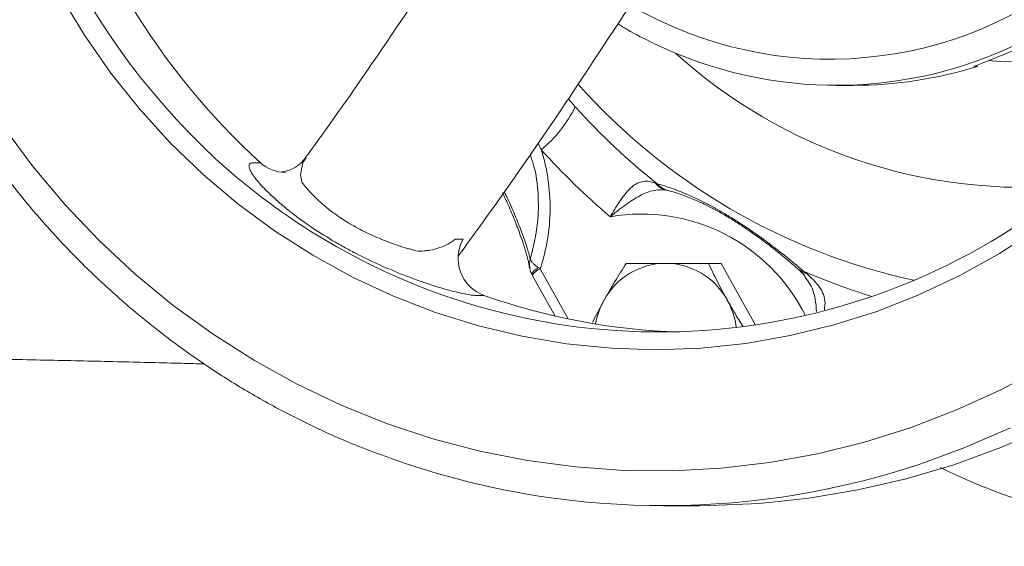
# Model space of a CAD drawing. Header units: millimetres. Extents: x -27 to 453, y 47 to 338.
# Tile 2 of 20: x 32 to 145, y 87 to 148. Entities that reach past the tile are written whole.
import ezdxf

# ---------------------------------------------------------------- set-up
doc = ezdxf.new("R2010")
doc.units = ezdxf.units.MM

msp = doc.modelspace()

# ---------------------------------------------------------------- linework, layer by layer
at = {"color": 7, "linetype": 'Continuous', "lineweight": 15}
for p, q in [((142.17, 142.7), (141.75, 142.7)), ((125.88, 140.5), (127.81, 140.5)), ((112.59, 119.96), (111.13, 119.96)), ((116.57, 112.84), (112.59, 119.96)), ((90.76, 118.7), (90.82, 118.6)), ((90.81, 118.6), (93.44, 113.88)), ((97.77, 113.18), (99.09, 115.71)), ((105.95, 92), (110.09, 92))]:
    msp.add_line(p, q, dxfattribs=at)
at = {"color": 8, "linetype": 'Continuous', "lineweight": 15}
for p, q in [((94.97, 138.95), (95.77, 138.01)), ((91.84, 133.06), (91.47, 133.84)), ((91.73, 119.33), (94.95, 113.55))]:
    msp.add_line(p, q, dxfattribs=at)
at = {"color": 7, "linetype": 'Continuous', "lineweight": 15, "flags": 128}
for points in [[(65.48, 120.89), (61.07, 123.71), (56.85, 126.82), (52.84, 130.22), (49.05, 133.88), (45.49, 137.78), (42.2, 141.92), (39.17, 146.28), (36.42, 150.83), (33.96, 155.55), (31.81, 160.43), (29.97, 165.45), (28.46, 170.58), (27.27, 175.81), (26.41, 181.1), (25.89, 186.44), (25.71, 191.8), (25.86, 197.16), (26.36, 202.5), (27.19, 207.8), (28.35, 213.03), (29.85, 218.17)], [(149.85, 108.03), (144.87, 105.38), (139.75, 103.04), (134.5, 101.02), (129.14, 99.34), (123.69, 97.99), (118.17, 96.99), (112.61, 96.33), (107.01, 96.03), (101.41, 96.07), (95.82, 96.47), (90.27, 97.21), (84.76, 98.3), (79.34, 99.73), (74, 101.49), (68.78, 103.59), (63.69, 106.01), (58.75, 108.75), (53.98, 111.78), (49.39, 115.11), (45.01, 118.72), (40.84, 122.6), (36.91, 126.73), (33.23, 131.1), (29.81, 135.7)], [(106.71, 128.31), (106.51, 128.35), (106.49, 128.35)], [(149.08, 123.94), (144.69, 121.09), (140.12, 118.55), (135.41, 116.32), (130.56, 114.42), (125.6, 112.85), (120.56, 111.62), (115.45, 110.73), (110.29, 110.19), (105.11, 110), (99.93, 110.17), (94.77, 110.68), (89.65, 111.54), (84.6, 112.75), (79.64, 114.29), (74.78, 116.17), (70.06, 118.37), (65.48, 120.89)], [(150.12, 101), (144.84, 98.7), (139.44, 96.73), (133.94, 95.1), (128.35, 93.81), (122.7, 92.86), (117, 92.26), (111.28, 92.01), (110.09, 92)]]:
    msp.add_lwpolyline(points, dxfattribs=at)
at = {"color": 8, "linetype": 'Continuous', "lineweight": 15, "flags": 128}
for points in [[(64.73, 132.14), (64.35, 131.6), (64.07, 130.19), (64.22, 129.32), (64.22, 129.32), (64.22, 129.32)], [(145.98, 101), (140.7, 98.7), (135.3, 96.73), (134.54, 96.49)]]:
    msp.add_lwpolyline(points, dxfattribs=at)
at = {"color": 8, "linetype": 'Continuous', "lineweight": 15}
for centre, radius, start, end in [((109.83, 192), 81.74, 132.2515, 227.1882), ((125.12, 189.13), 45.61, 239.6515, 310.5632), ((147.06, 188.91), 45.7, 265.4028, 293.7199), ((147.47, 188.52), 59.79, 227.8253, 275.3507), ((150.23, 188.84), 72.49, 221.6505, 257.7191), ((106.8, 130.61), 2.27, 218.1743, 257.2074), ((107.06, 130.62), 2.34, 220.3843, 255.7722), ((103.43, 104.59), 21.06, 26.3455, 99.9286), ((92.06, 118.16), 1.41, 112.5265, 157.766), ((92.39, 117.55), 1.9, 110.3478, 146.449), ((122.16, 120.13), 1.08, 228.7102, 266.8135), ((122.42, 119.85), 1.04, 228.3079, 270.1243), ((151.77, 187.56), 74.66, 246.5858, 253.0345)]:
    msp.add_arc(centre, radius, start, end, dxfattribs=at)
at = {"color": 7, "linetype": 'Continuous', "lineweight": 15}
for centre, radius, start, end in [((114.56, 192.01), 81.79, 161.6484, 227.6516), ((125.88, 188.76), 48.25, 244.1447, 296.7298), ((127.8, 188.68), 48.18, 270.0097, 287.3581), ((81.86, 145), 15.56, 309.9103, 333.3207), ((153.22, 189.85), 77.38, 222.0567, 231.7181), ((154.68, 189.77), 84.64, 222.0623, 229.5764), ((106.57, 189.21), 77.48, 227.5529, 239.2527), ((61.35, 134.54), 4.08, 278.4749, 324.8628), ((62.32, 134.72), 4.26, 227.8562, 270.0837), ((105.46, 187.31), 75.27, 239.2415, 310.8231), ((86.8, 120.53), 4.55, 150.5733, 249.4907), ((106.25, 111.8), 8.17, 90.3902, 151.3447), ((106.14, 111.8), 8.17, 28.6553, 89.6098), ((110.11, 186.92), 74.92, 250.5823, 268.199), ((106.68, 111.48), 8.7, 150.8967, 170.16), ((105.69, 111.48), 8.71, 6.9876, 29.0853), ((105.95, 185.51), 93.51, 250.2474, 287.8052)]:
    msp.add_arc(centre, radius, start, end, dxfattribs=at)
msp.add_ellipse((253.82, 192), major_axis=(118.26, 51.48), ratio=0.011774, start_param=3.46158, end_param=3.617076, dxfattribs=at)
for points, knots in [([(74.28, 286.46), (73.73, 286.27), (71.45, 285.5), (67.56, 283.83), (62.62, 281.48), (57.83, 278.81), (53.19, 275.88), (48.71, 272.69), (44.42, 269.23), (40.32, 265.54), (36.43, 261.61), (32.75, 257.46), (29.31, 253.11), (26.11, 248.56), (23.16, 243.83), (20.48, 238.94), (18.06, 233.9), (15.92, 228.73), (14.07, 223.44), (12.5, 218.05), (11.24, 212.58), (10.27, 207.04), (9.6, 201.46), (9.24, 195.84), (9.18, 190.22), (9.43, 184.6), (9.99, 179), (10.85, 173.44), (12.01, 167.94), (13.46, 162.52), (15.21, 157.2), (17.25, 151.98), (19.57, 146.89), (22.16, 141.94), (25.01, 137.15), (28.12, 132.53), (31.48, 128.1), (35.07, 123.87), (38.89, 119.86), (42.92, 116.08), (47.14, 112.54), (51.56, 109.25), (56.14, 106.22), (60.88, 103.46), (65.77, 100.99), (70.23, 99), (73.11, 97.97), (74.27, 97.56)], [0, 0, 0, 0, 0.0073145, 0.0300168, 0.0527209, 0.0754269, 0.0981351, 0.1208457, 0.1435587, 0.1662742, 0.1889923, 0.2117129, 0.234436, 0.2571616, 0.2798895, 0.3026196, 0.3253519, 0.3480861, 0.3708221, 0.3935597, 0.4162988, 0.439039, 0.4617803, 0.4845223, 0.507265, 0.530008, 0.5527511, 0.5754941, 0.5982367, 0.6209788, 0.6437201, 0.6664604, 0.6891994, 0.711937, 0.7346729, 0.757407, 0.7801391, 0.802869, 0.8255966, 0.8483217, 0.8710443, 0.8937643, 0.9164817, 0.9391965, 0.9619087, 0.9846185, 1, 1, 1, 1]), ([(94.07, 176.88), (92.36, 174.05), (88.87, 168.29), (83.46, 159.75), (77.92, 151.25), (72.33, 142.99), (67.88, 136.6), (65.32, 133.08), (64.62, 132.13)], [0, 0, 0, 0, 0.180446, 0.368015, 0.555796, 0.743363, 0.930287, 1, 1, 1, 1]), ([(127.87, 172.03), (130.55, 170.35), (135.91, 166.99), (143.59, 162.02), (150.96, 157.15), (157.92, 152.41), (163.16, 148.76), (165.91, 146.77), (166.63, 146.24)], [0, 0, 0, 0, 0.1862238, 0.3731053, 0.5602195, 0.7471403, 0.9334429, 1, 1, 1, 1]), ([(112.94, 167.27), (110.96, 164.02), (107.01, 157.49), (100.9, 147.88), (94.34, 137.95), (88.12, 128.86), (83.99, 123.17), (82.31, 120.86)], [0, 0, 0, 0, 0.200193, 0.401099, 0.602153, 0.838508, 1, 1, 1, 1]), ([(100.68, 147.61), (101.04, 147.38), (102.35, 146.54), (103.75, 145.86), (104.76, 145.37)], [0, 0, 0, 0, 0.272992, 1, 1, 1, 1]), ([(91.84, 133.06), (92.02, 132.51), (92.17, 131.95), (92.43, 130.81), (92.53, 130.24), (92.79, 128.52), (92.87, 127.36), (92.85, 125.04), (92.75, 123.87), (92.37, 121.57), (92.09, 120.44), (91.73, 119.33)], [0, 0, 0, 0, 0.125, 0.125, 0.25, 0.25, 0.5, 0.5, 0.75, 0.75, 1, 1, 1, 1]), ([(85.21, 116.26), (84.94, 116.26), (84.67, 116.26), (84.33, 116.26), (84.27, 116.26), (84.11, 116.27), (84.02, 116.28), (83.72, 116.31), (83.49, 116.35), (82.69, 116.5), (82.05, 116.64), (80.92, 116.94), (80.52, 117.05), (79.7, 117.3), (79.27, 117.43), (78.6, 117.66), (78.37, 117.73), (77.91, 117.9), (77.67, 117.98), (76.97, 118.23), (76.51, 118.41), (75.1, 118.96), (74.16, 119.35), (72.27, 120.2), (71.33, 120.66), (69.95, 121.37), (69.49, 121.61), (68.6, 122.11), (68.16, 122.36), (66.87, 123.13), (66.04, 123.66), (64.84, 124.47), (64.45, 124.75), (63.7, 125.3), (63.34, 125.57), (62.29, 126.4), (61.64, 126.95), (60.73, 127.78), (60.44, 128.05), (60.03, 128.46), (59.9, 128.59), (59.64, 128.85), (59.41, 129.11), (59.2, 129.35), (59, 129.59), (58.91, 129.71), (58.66, 130.04), (58.52, 130.24), (58.31, 130.61), (58.24, 130.78), (58.17, 131), (58.16, 131.07), (58.15, 131.19), (58.15, 131.24), (58.17, 131.39), (58.22, 131.46), (58.35, 131.53), (58.4, 131.55), (58.51, 131.56), (58.58, 131.56), (58.92, 131.56), (59.19, 131.56), (59.46, 131.56)], [0, 0, 0, 0, 0.0625, 0.0625, 0.078125, 0.078125, 0.09375, 0.09375, 0.125, 0.125, 0.1875, 0.1875, 0.21875, 0.21875, 0.25, 0.25, 0.265625, 0.265625, 0.28125, 0.28125, 0.3125, 0.3125, 0.375, 0.375, 0.4375, 0.4375, 0.46875, 0.46875, 0.5, 0.5, 0.5625, 0.5625, 0.59375, 0.59375, 0.625, 0.625, 0.6875, 0.6875, 0.71875, 0.71875, 0.734375, 0.734375, 0.75, 0.765625, 0.765625, 0.78125, 0.78125, 0.8125, 0.8125, 0.84375, 0.84375, 0.859375, 0.859375, 0.875, 0.875, 0.90625, 0.90625, 0.921875, 0.921875, 0.9375, 0.9375, 1, 1, 1, 1]), ([(105.02, 129.21), (104.52, 129.4), (104.06, 129.48), (103.37, 129.38), (103.15, 129.31), (102.71, 129.09), (102.49, 128.94), (102.06, 128.57), (101.84, 128.35), (101.42, 127.86), (101.21, 127.59), (100.8, 126.99), (100.59, 126.68), (100.29, 126.19), (100.19, 126.02), (100.05, 125.76), (100, 125.68), (99.9, 125.51), (99.85, 125.42), (99.8, 125.33)], [0, 0, 0, 0, 0.25, 0.25, 0.375, 0.375, 0.5, 0.5, 0.625, 0.625, 0.75, 0.75, 0.875, 0.875, 0.9375, 0.9375, 0.96875, 0.96875, 1, 1, 1, 1]), ([(64.22, 129.32), (64.23, 129.32), (64.23, 129.32), (64.23, 129.31), (64.24, 129.3), (64.26, 129.28), (64.29, 129.23), (64.36, 129.14), (64.5, 128.96), (64.63, 128.81), (64.89, 128.5), (65.07, 128.29), (65.65, 127.67), (66.08, 127.26), (66.77, 126.66), (67.02, 126.45), (67.52, 126.05), (67.79, 125.85), (68.6, 125.27), (69.17, 124.89), (70.07, 124.36), (70.37, 124.19), (71, 123.85), (71.32, 123.68), (72.29, 123.21), (72.96, 122.91), (73.96, 122.51), (74.3, 122.38), (74.97, 122.14), (75.3, 122.03), (76.3, 121.71), (76.97, 121.52), (77.63, 121.36)], [0, 0, 0, 0, 0.000977, 0.000977, 0.001953, 0.003906, 0.007812, 0.015625, 0.03125, 0.0625, 0.0625, 0.125, 0.125, 0.25, 0.25, 0.3125, 0.3125, 0.375, 0.375, 0.5, 0.5, 0.5625, 0.5625, 0.625, 0.625, 0.75, 0.75, 0.8125, 0.8125, 0.875, 0.875, 1, 1, 1, 1]), ([(106.49, 128.36), (106.21, 128.42), (105.94, 128.45), (105.4, 128.45), (105.13, 128.43), (104.58, 128.32), (104.31, 128.25), (103.77, 128.04), (103.49, 127.91), (102.94, 127.62), (102.66, 127.45), (102.1, 127.09), (101.81, 126.89), (101.24, 126.47), (100.96, 126.26), (100.52, 125.92), (100.38, 125.8), (100.09, 125.57), (99.94, 125.45), (99.8, 125.33)], [0, 0, 0, 0, 0.125, 0.125, 0.25, 0.25, 0.375, 0.375, 0.5, 0.5, 0.625, 0.625, 0.75, 0.75, 0.875, 0.875, 0.9375, 0.9375, 1, 1, 1, 1]), ([(105.28, 129.11), (105.77, 128.98), (106.3, 128.82), (107.42, 128.43), (108.03, 128.19), (109.03, 127.76), (109.37, 127.61), (110.08, 127.27), (110.45, 127.09), (111.2, 126.7), (111.6, 126.49), (112.39, 126.04), (112.79, 125.81), (113.61, 125.33), (114.02, 125.07), (114.85, 124.55), (115.26, 124.28), (116.06, 123.73), (116.46, 123.46), (117.25, 122.9), (117.64, 122.62), (118.76, 121.78), (119.47, 121.23), (120.49, 120.41), (120.83, 120.13), (121.48, 119.59), (121.79, 119.32), (122.1, 119.05)], [0, 0, 0, 0, 0.125, 0.125, 0.25, 0.25, 0.3125, 0.3125, 0.375, 0.375, 0.4375, 0.4375, 0.5, 0.5, 0.5625, 0.5625, 0.625, 0.625, 0.6875, 0.6875, 0.75, 0.75, 0.875, 0.875, 0.9375, 0.9375, 1, 1, 1, 1]), ([(106.22, 128.41), (106.3, 128.4), (106.4, 128.38), (106.47, 128.36), (106.48, 128.35)], [0, 0, 0, 0, 0.786506, 1, 1, 1, 1]), ([(87.37, 128.12), (87.56, 127.72), (88.05, 126.68), (88.72, 125.1), (89.38, 123.39), (89.91, 121.81), (90.3, 120.46), (90.44, 119.74), (90.5, 119.41)], [0, 0, 0, 0, 0.1097316, 0.286987, 0.467475, 0.6527241, 0.8432626, 1, 1, 1, 1]), ([(106.59, 128.32), (106.66, 128.3), (107.04, 128.22), (107.85, 127.96), (108.99, 127.54), (110.16, 127.03), (111.35, 126.45), (112.6, 125.77), (113.9, 125), (115.25, 124.13), (116.59, 123.2), (117.97, 122.18), (119.4, 121.06), (120.58, 120.08), (121.23, 119.5), (121.45, 119.31)], [0, 0, 0, 0, 0.025767, 0.13081, 0.223873, 0.306538, 0.381398, 0.451452, 0.526558, 0.598597, 0.673643, 0.75583, 0.847554, 0.950487, 1, 1, 1, 1]), ([(77.63, 121.36), (77.63, 121.36), (77.64, 121.36), (77.66, 121.36), (77.68, 121.36), (77.73, 121.36), (77.78, 121.36), (77.87, 121.36), (77.92, 121.36), (78.1, 121.37), (78.21, 121.38), (78.55, 121.41), (78.77, 121.44), (79.39, 121.55), (79.79, 121.66), (80.51, 121.91), (80.84, 122.06), (81.29, 122.31), (81.44, 122.4), (81.7, 122.58), (81.83, 122.67), (81.94, 122.77)], [0, 0, 0, 0, 0.003906, 0.003906, 0.007813, 0.015625, 0.03125, 0.03125, 0.0625, 0.0625, 0.125, 0.125, 0.25, 0.25, 0.5, 0.5, 0.75, 0.75, 0.875, 0.875, 1, 1, 1, 1]), ([(81.94, 122.77), (81.94, 122.77), (81.94, 122.77), (81.94, 122.77), (82.13, 122.77), (82.32, 122.77), (82.5, 122.77), (82.61, 122.77), (82.73, 122.77), (82.84, 122.77)], [-0.000000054, -0.000000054, -0.000000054, -0.000000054, 0, 0, 0, 0.002168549, 0.002168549, 0.002168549, 0.003457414, 0.003457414, 0.003457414, 0.003457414]), ([(91.52, 119.46), (91.39, 119.55), (91.28, 119.63), (91.06, 119.8), (90.97, 119.89), (90.81, 120.06), (90.74, 120.15), (90.64, 120.31), (90.6, 120.39), (90.58, 120.46)], [0, 0, 0, 0, 0.25, 0.25, 0.5, 0.5, 0.75, 0.75, 1, 1, 1, 1]), ([(90.53, 119.39), (90.54, 119.32), (90.56, 119.08), (90.69, 118.87), (90.78, 118.71)], [0, 0, 0, 0, 0.26476, 1, 1, 1, 1]), ([(99.09, 115.71), (99.29, 116.07), (99.49, 116.44), (99.91, 117.16), (100.13, 117.52), (100.77, 118.58), (101.21, 119.28), (101.65, 119.96)], [0, 0, 0, 0, 0.25, 0.25, 0.5, 0.5, 1, 1, 1, 1]), ([(101.65, 119.96), (102.37, 119.96), (103.1, 119.96), (104.61, 119.96), (105.39, 119.96), (106.2, 119.96)], [0, 0, 0, 0, 0.5, 0.5, 1, 1, 1, 1]), ([(106.2, 119.96), (106.6, 119.96), (107.01, 119.96), (107.82, 119.96), (108.23, 119.96), (109.47, 119.96), (110.3, 119.96), (111.13, 119.96)], [0, 0, 0, 0, 0.25, 0.25, 0.5, 0.5, 1, 1, 1, 1]), ([(111.13, 119.96), (111.46, 119.27), (111.8, 118.57), (112.52, 117.15), (112.9, 116.44), (113.31, 115.71)], [0, 0, 0, 0, 0.5, 0.5, 1, 1, 1, 1]), ([(121.46, 119.3), (121.53, 119.25), (121.62, 119.17), (121.71, 119.09), (121.73, 119.06)], [0, 0, 0, 0, 0.7034401, 1, 1, 1, 1]), ([(121.72, 119.06), (121.87, 118.92), (122.11, 118.71), (122.23, 118.51), (122.27, 118.44)], [0, 0, 0, 0, 0.6532, 1, 1, 1, 1]), ([(113.31, 115.71), (113.36, 115.61), (113.79, 114.85), (114.38, 113.83), (114.94, 112.95), (115.1, 112.7)], [0, 0, 0, 0, 0.099428, 0.752978, 1, 1, 1, 1]), ([(12.84, 109.18), (14.79, 109.15), (19.63, 109.08), (27.25, 108.95), (35.51, 108.78), (43.18, 108.61), (48.96, 108.46), (52.12, 108.38), (53, 108.35)], [0, 0, 0, 0, 0.143971, 0.355863, 0.561197, 0.755619, 0.931829, 1, 1, 1, 1]), ([(137.87, 96.39), (138.91, 95.9), (141.66, 94.61), (146.24, 92.85), (151.57, 91.09), (157, 89.64), (162.49, 88.5), (167.66, 87.7), (171.01, 87.43), (172.49, 87.31)], [0, 0, 0, 0, 0.096106, 0.252098, 0.408035, 0.563922, 0.719765, 0.875571, 1, 1, 1, 1])]:
    msp.add_open_spline(points, degree=3, knots=knots, dxfattribs=at)
at = {"color": 8, "linetype": 'Continuous', "lineweight": 15}
for points, knots in [([(90.58, 120.46), (90.92, 121.84), (91.53, 124.29), (91.53, 127.97), (91.22, 130.65), (90.7, 132.12), (90.56, 132.53)], [0, 0, 0, 0, 0.346689, 0.616842, 0.89514, 1, 1, 1, 1]), ([(87.58, 128.19), (87.66, 128.03), (88.12, 127.11), (88.81, 125.53), (89.61, 123.54), (90.21, 121.82), (90.46, 120.9), (90.58, 120.46)], [0, 0, 0, 0, 0.050405, 0.281436, 0.529197, 0.777139, 1, 1, 1, 1]), ([(90.58, 120.46), (90.58, 120.46), (90.53, 120.31), (90.45, 119.95), (90.5, 119.59), (90.53, 119.39)], [0, 0, 0, 0, 0.008253, 0.428272, 1, 1, 1, 1]), ([(123.59, 114.39), (123.56, 114.88), (123.47, 116.08), (123, 117.45), (122.4, 118.2), (122.23, 118.42)], [0, 0, 0, 0, 0.334025, 0.808918, 1, 1, 1, 1]), ([(122.42, 118.81), (122.97, 118.31), (124.03, 117.33), (124.67, 115.82), (124.54, 114.85), (124.5, 114.58)], [0, 0, 0, 0, 0.434052, 0.841563, 1, 1, 1, 1])]:
    msp.add_open_spline(points, degree=3, knots=knots, dxfattribs=at)
at = {"color": 7, "linetype": 'Continuous', "lineweight": 15}
for points in [[(105.02, 129.21), (105.11, 129.17), (105.19, 129.14), (105.28, 129.11)], [(91.52, 119.46), (91.59, 119.42), (91.66, 119.37), (91.73, 119.33)], [(122.1, 119.05), (122.21, 118.97), (122.31, 118.89), (122.42, 118.81)]]:
    msp.add_open_spline(points, degree=3, dxfattribs=at)

doc.saveas('drawing.dxf')
